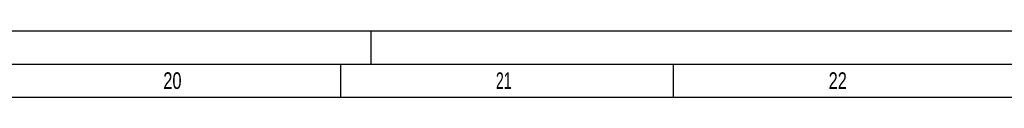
# Model space of a CAD drawing. Header units: millimetres. Extents: x 0 to 1189, y 0 to 841.
# Tile 225 of 226: x 946 to 1094, y 831 to 841. Entities that reach past the tile are written whole.
import ezdxf

# ---------------------------------------------------------------- set-up
doc = ezdxf.new("R2010")
doc.units = ezdxf.units.MM
doc.header["$LTSCALE"] = 65.395
doc.layers.get('0').update_dxf_attribs({"linetype": 'CONTINUOUS'})
doc.styles.add('TEXTSTYLE_2', font='txt')

msp = doc.modelspace()

# ---------------------------------------------------------------- linework, layer by layer
at = {"color": 5, "linetype": 'CONTINUOUS'}
for p, q in [((0, 841), (1189, 841)), ((999, 841), (999, 836)), ((994.5, 831), (994.5, 836)), ((1044.5, 831), (1044.5, 836)), ((10, 831), (1179, 831))]:
    msp.add_line(p, q, dxfattribs=at)
at = {"color": 6, "linetype": 'CONTINUOUS'}
msp.add_line((5, 836), (1184, 836), dxfattribs=at)

# ---------------------------------------------------------------- texts
at = {"color": 5, "linetype": 'CONTINUOUS', "style": 'TEXTSTYLE_2'}
for s, width, p in [('20', 0.738095, (967.806, 832.248)), ('21', 0.630952, (1017.806, 832.248)), ('22', 0.738095, (1067.806, 832.248))]:
    msp.add_text(s, height=2.50001, dxfattribs=dict(at, width=width)).set_placement(p)

doc.saveas('drawing.dxf')
